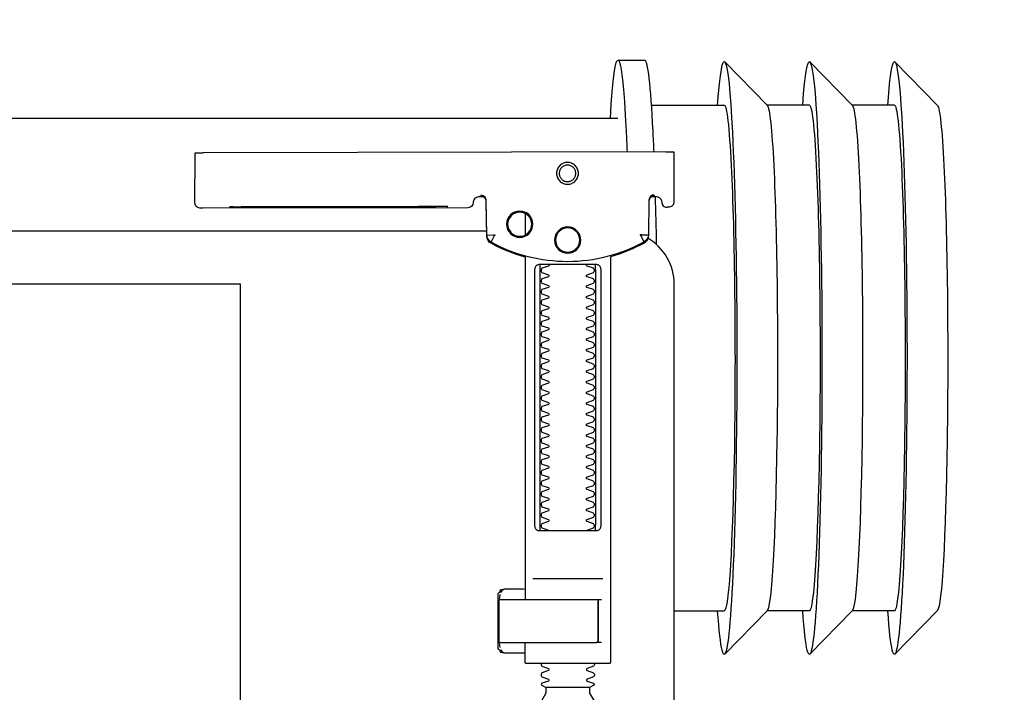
# Model space of a CAD drawing. Header units: millimetres. Extents: x 42924 to 92944, y -369470 to -179866.
# Tile 217 of 256: x 61087 to 61105, y -184048 to -184035. Entities that reach past the tile are written whole.
import ezdxf

# ---------------------------------------------------------------- set-up
doc = ezdxf.new("R2010")
doc.units = ezdxf.units.MM
doc.layers.get('0').update_dxf_attribs({"color": 8})
doc.layers.add('!!_@ wypos sanit nd', color=8, linetype='Continuous', plot=False)
doc.layers.add('E_SAP_ZASIĘG', color=150, linetype='Continuous', plot=False)

# ---------------------------------------------------------------- blocks, each defined once
blk = doc.blocks.new('A$C4ebe9e89')
for points in [[(-0.24944, 0.17326), (-0.24147, 0.18145)], [(-0.24136, 0.17331), (-0.23341, 0.17331), (-0.22548, 0.18145)], [(-0.22538, 0.17331), (-0.21743, 0.17331), (-0.2095, 0.18145)], [(-0.18941, 0.18181), (-0.19441, 0.18181)], [(-0.19567, 0.17331), (-0.20939, 0.17331)], [(-0.18941, 0.17081), (-0.04454, 0.17081), (-0.04035, 0.17071), (-0.03616, 0.17042), (-0.032, 0.16993), (-0.02786, 0.16925), (-0.02376, 0.16837), (-0.0197, 0.16731), (-0.0157, 0.16606), (-0.01176, 0.16462), (-0.00789, 0.163), (-0.0041, 0.1612), (-0.0004, 0.15923), (0.0032, 0.15708), (0.00671, 0.15478), (0.0101, 0.1523), (0.01337, 0.14968)], [(-0.19839, 0.16455), (-0.11148, 0.16437)], [(-0.19593, 0.15629), (-0.19608, 0.15629), (-0.19638, 0.15629), (-0.19593, 0.1562), (-0.19577, 0.15614), (-0.19563, 0.15605), (-0.19551, 0.15594), (-0.1954, 0.15581), (-0.19532, 0.15567), (-0.19526, 0.15551), (-0.19523, 0.15535)], [(-0.16479, 0.14865), (-0.16466, 0.1552), (-0.16464, 0.15536), (-0.1646, 0.15551), (-0.16454, 0.15566), (-0.16445, 0.15579), (-0.16435, 0.15591), (-0.16422, 0.15601), (-0.16408, 0.15609), (-0.16394, 0.15614), (-0.16348, 0.15622), (-0.1638, 0.15623), (-0.16395, 0.15623)], [(-0.12195, 0.15427), (-0.15195, 0.15433)], [(-0.15195, 0.15423), (-0.12195, 0.15417)], [(-0.172, 0.15297), (-0.172, 0.14892)], [(0.16493, 0.14968), (-0.16477, 0.14968)], [(-0.172, 0.14497), (-0.172, 0.08036)], [(-0.1852, 0.14236), (-0.1852, 0.09436)], [(-0.1748, 0.09436), (-0.1748, 0.14236)], [(-0.11847, 0.04968), (-0.11847, 0.13968), (0.11153, 0.13968), (0.11153, 0.04968)], [(-0.17342, 0.08436), (-0.18658, 0.08436)], [(-0.172, 0.0823), (-0.17167, 0.08236), (-0.1682, 0.08236), (-0.16809, 0.08236), (-0.16798, 0.08234), (-0.16789, 0.08225), (-0.16779, 0.08224), (-0.16762, 0.08223), (-0.16752, 0.08223), (-0.16741, 0.08221), (-0.1673, 0.08214), (-0.16725, 0.082), (-0.16725, 0.08174), (-0.16711, 0.08172), (-0.16701, 0.08168), (-0.16693, 0.08162), (-0.16687, 0.08148), (-0.16687, 0.07124), (-0.16691, 0.07111), (-0.16701, 0.07103), (-0.16725, 0.07098), (-0.16725, 0.07071), (-0.16728, 0.07061), (-0.16735, 0.07054), (-0.16746, 0.0705), (-0.16762, 0.07049), (-0.16775, 0.07048), (-0.16789, 0.07046), (-0.16797, 0.07039), (-0.16807, 0.07036), (-0.1682, 0.07036), (-0.17167, 0.07036), (-0.172, 0.07041)], [(-0.16829, 0.08235), (-0.16772, 0.08221), (-0.16738, 0.08176)], [(-0.18633, 0.08036), (-0.17526, 0.08036), (-0.17367, 0.08036)], [(-0.16723, 0.08135), (-0.16714, 0.08082), (-0.16713, 0.08055)], [(-0.24944, 0.07835), (-0.24147, 0.07016)], [(-0.24136, 0.07831), (-0.23341, 0.07831), (-0.22548, 0.07016)], [(-0.22538, 0.07831), (-0.21743, 0.07831), (-0.2095, 0.07016)], [(-0.2, 0.07831), (-0.20939, 0.07831)], [(-0.18633, 0.07236), (-0.1855, 0.07236), (-0.18567, 0.07246), (-0.1857, 0.07256)], [(-0.16713, 0.07216), (-0.16714, 0.0719), (-0.16723, 0.07137)], [(-0.16738, 0.07096), (-0.16772, 0.07051), (-0.16829, 0.07036)], [(-0.1841, 0.06388), (-0.1759, 0.06388)]]:
    blk.add_lwpolyline(points)
for points in [[(-0.19989, 0.16454), (-0.19995, 0.15554, 0.009369), (-0.19993, 0.15511), (-0.19991, 0.15494), (-0.19986, 0.15477), (-0.19978, 0.15461), (-0.19968, 0.15447), (-0.19955, 0.15435), (-0.1994, 0.15426), (-0.19924, 0.15419), (-0.19907, 0.15415), (-0.19895, 0.15414), (-0.1988, 0.15414)], [(-0.16412, 0.15607), (-0.16324, 0.15607), (-0.16303, 0.15604), (-0.16282, 0.15598), (-0.16264, 0.15587), (-0.16249, 0.15572), (-0.16236, 0.15555), (-0.16228, 0.15535), (-0.16224, 0.15515, 0.002299), (-0.16224, 0.15503, 0.40455), (-0.16124, 0.15406), (-0.11145, 0.15396), (-0.11127, 0.15396), (-0.11111, 0.15396), (-0.11099, 0.15396), (-0.11083, 0.15397), (-0.11065, 0.15401), (-0.11048, 0.15408), (-0.11033, 0.15418), (-0.1102, 0.1543), (-0.11009, 0.15445), (-0.11001, 0.15461), (-0.10996, 0.15479), (-0.10995, 0.15497), (-0.10997, 0.16396), (-0.10998, 0.16435)], [(-0.19576, 0.15613), (-0.19665, 0.15613, 0.282591), (-0.19753, 0.15558), (-0.19757, 0.15549), (-0.19761, 0.15538), (-0.19763, 0.15529), (-0.19764, 0.15514, -0.415352), (-0.19864, 0.15414)], [(-0.19623, 0.15644), (-0.19587, 0.15638), (-0.19555, 0.15617), (-0.19533, 0.15585), (-0.19523, 0.1555), (-0.19513, 0.14894), (-0.19513, 0.14888, 0.265347), (-0.19435, 0.14762, 0.125711), (-0.17997, 0.14391, 0.125711), (-0.16558, 0.14756, 0.26954), (-0.16479, 0.14885), (-0.16467, 0.1554), (-0.16464, 0.15562), (-0.16456, 0.15583), (-0.16444, 0.15601), (-0.16428, 0.15617), (-0.16409, 0.15628), (-0.16388, 0.15635), (-0.16368, 0.15638)], [(-0.15993, 0.04968), (-0.17248, 0.04968, 0.405519), (-0.172, 0.05018), (-0.172, 0.05088, 0.414214), (-0.1725, 0.05138), (-0.1875, 0.05138, 0.414214), (-0.188, 0.05088), (-0.188, 0.05018, 0.405519), (-0.18751, 0.04968), (-0.19, 0.04968, -0.414214), (-0.2, 0.05968), (-0.2, 0.13968, -0.266001), (-0.19506, 0.1483)], [(-0.19512, 0.14869), (-0.19511, 0.1485), (-0.19509, 0.1484), (-0.19506, 0.1483), (-0.19503, 0.1482), (-0.19498, 0.1481), (-0.19493, 0.148), (-0.19488, 0.14791), (-0.19482, 0.14782), (-0.19475, 0.14774), (-0.19467, 0.14766), (-0.1946, 0.14759), (-0.19451, 0.14753), (-0.19443, 0.14747), (-0.19434, 0.14742), (-0.19358, 0.14701), (-0.19281, 0.14663), (-0.19203, 0.14628), (-0.19124, 0.14594), (-0.19044, 0.14563), (-0.18964, 0.14534), (-0.18882, 0.14507), (-0.188, 0.14483), (-0.188, 0.06856, 0.414214), (-0.1878, 0.06836), (-0.17545, 0.06836), (-0.1722, 0.06836, 0.414214), (-0.172, 0.06856), (-0.172, 0.07236)], [(-0.172, 0.14478), (-0.17117, 0.14502), (-0.17034, 0.14528), (-0.16952, 0.14557), (-0.16871, 0.14588), (-0.16791, 0.14622), (-0.16712, 0.14657), (-0.16635, 0.14695), (-0.16558, 0.14736), (-0.16557, 0.14736, 0.269546), (-0.16479, 0.14865)], [(-0.18353, 0.09336, 0.182836), (-0.18364, 0.09345), (-0.18485, 0.09386, 0.050055), (-0.185, 0.09412), (-0.185, 0.0944, 0.050055), (-0.18485, 0.09466), (-0.18364, 0.09507, 0.719897), (-0.18364, 0.09545), (-0.18485, 0.09586, 0.050055), (-0.185, 0.09612), (-0.185, 0.0964, 0.050055), (-0.18485, 0.09666), (-0.18364, 0.09707, 0.719897), (-0.18364, 0.09745), (-0.18485, 0.09786, 0.050055), (-0.185, 0.09812), (-0.185, 0.0984, 0.050055), (-0.18485, 0.09866), (-0.18364, 0.09907, 0.719897), (-0.18364, 0.09945), (-0.18485, 0.09986, 0.050055), (-0.185, 0.10012), (-0.185, 0.1004, 0.050055), (-0.18485, 0.10066), (-0.18364, 0.10107, 0.719897), (-0.18364, 0.10145), (-0.18485, 0.10186, 0.050055), (-0.185, 0.10212), (-0.185, 0.1024, 0.050055), (-0.18485, 0.10266), (-0.18364, 0.10307, 0.719897), (-0.18364, 0.10345), (-0.18485, 0.10386, 0.050055), (-0.185, 0.10412), (-0.185, 0.1044, 0.050055), (-0.18485, 0.10466), (-0.18364, 0.10507, 0.719897), (-0.18364, 0.10545), (-0.18485, 0.10586, 0.050055), (-0.185, 0.10612), (-0.185, 0.1064, 0.050055), (-0.18485, 0.10666), (-0.18364, 0.10707, 0.719897), (-0.18364, 0.10745), (-0.18485, 0.10786, 0.050055), (-0.185, 0.10812), (-0.185, 0.1084, 0.050055), (-0.18485, 0.10866), (-0.18364, 0.10907, 0.719897), (-0.18364, 0.10945), (-0.18485, 0.10986, 0.050055), (-0.185, 0.11012), (-0.185, 0.1104, 0.050055), (-0.18485, 0.11066), (-0.18364, 0.11107, 0.719897), (-0.18364, 0.11145), (-0.18485, 0.11186, 0.050055), (-0.185, 0.11212), (-0.185, 0.1124, 0.050055), (-0.18485, 0.11266), (-0.18364, 0.11307, 0.719897), (-0.18364, 0.11345), (-0.18485, 0.11386, 0.050055), (-0.185, 0.11412), (-0.185, 0.1144, 0.050055), (-0.18485, 0.11466), (-0.18364, 0.11507, 0.719897), (-0.18364, 0.11545), (-0.18485, 0.11586, 0.050055), (-0.185, 0.11612), (-0.185, 0.1164, 0.050055), (-0.18485, 0.11666), (-0.18364, 0.11707, 0.719897), (-0.18364, 0.11745), (-0.18485, 0.11786, 0.050055), (-0.185, 0.11812), (-0.185, 0.1184, 0.050055), (-0.18485, 0.11866), (-0.18364, 0.11907, 0.719897), (-0.18364, 0.11945), (-0.18485, 0.11986, 0.050055), (-0.185, 0.12012), (-0.185, 0.1204, 0.050055), (-0.18485, 0.12066), (-0.18364, 0.12107, 0.719897), (-0.18364, 0.12145), (-0.18485, 0.12186, 0.050055), (-0.185, 0.12212), (-0.185, 0.1224, 0.050055), (-0.18485, 0.12266), (-0.18364, 0.12307, 0.719897), (-0.18364, 0.12345), (-0.18485, 0.12386, 0.050055), (-0.185, 0.12412), (-0.185, 0.1244, 0.050055), (-0.18485, 0.12466), (-0.18364, 0.12507, 0.719897), (-0.18364, 0.12545), (-0.18485, 0.12586, 0.050055), (-0.185, 0.12612), (-0.185, 0.1264, 0.050055), (-0.18485, 0.12666), (-0.18364, 0.12707, 0.719897), (-0.18364, 0.12745), (-0.18485, 0.12786, 0.050055), (-0.185, 0.12812), (-0.185, 0.1284, 0.050055), (-0.18485, 0.12866), (-0.18364, 0.12907, 0.719897), (-0.18364, 0.12945), (-0.18485, 0.12986, 0.050055), (-0.185, 0.13012), (-0.185, 0.1304, 0.050055), (-0.18485, 0.13066), (-0.18364, 0.13107, 0.719897), (-0.18364, 0.13145), (-0.18485, 0.13186, 0.050055), (-0.185, 0.13212), (-0.185, 0.1324, 0.050055), (-0.18485, 0.13266), (-0.18364, 0.13307, 0.719897), (-0.18364, 0.13345), (-0.18485, 0.13386, 0.050055), (-0.185, 0.13412), (-0.185, 0.1344, 0.050055), (-0.18485, 0.13466), (-0.18364, 0.13507, 0.719897), (-0.18364, 0.13545), (-0.18485, 0.13586, 0.050055), (-0.185, 0.13612), (-0.185, 0.1364, 0.050055), (-0.18485, 0.13666), (-0.18364, 0.13707, 0.719897), (-0.18364, 0.13745), (-0.18485, 0.13786, 0.050055), (-0.185, 0.13812), (-0.185, 0.1384, 0.050055), (-0.18485, 0.13866), (-0.18364, 0.13907, 0.719897), (-0.18364, 0.13945), (-0.18485, 0.13986, 0.050055), (-0.185, 0.14012), (-0.185, 0.1404, 0.050055), (-0.18485, 0.14066), (-0.18364, 0.14107, 0.719897), (-0.18364, 0.14145), (-0.18485, 0.14186, 0.050055), (-0.185, 0.14212), (-0.185, 0.1424, 0.050055), (-0.18485, 0.14266), (-0.18364, 0.14307, 0.474594), (-0.18353, 0.14336)], [(-0.17647, 0.14336, 0.474594), (-0.17636, 0.14307), (-0.17514, 0.14266, 0.050055), (-0.175, 0.1424), (-0.175, 0.14212, 0.050055), (-0.17514, 0.14186), (-0.17636, 0.14145, 0.719897), (-0.17636, 0.14107), (-0.17514, 0.14066, 0.050055), (-0.175, 0.1404), (-0.175, 0.14012, 0.050055), (-0.17514, 0.13986), (-0.17636, 0.13945, 0.719897), (-0.17636, 0.13907), (-0.17514, 0.13866, 0.050055), (-0.175, 0.1384), (-0.175, 0.13812, 0.050055), (-0.17514, 0.13786), (-0.17636, 0.13745, 0.719897), (-0.17636, 0.13707), (-0.17514, 0.13666, 0.050055), (-0.175, 0.1364), (-0.175, 0.13612, 0.050055), (-0.17514, 0.13586), (-0.17636, 0.13545, 0.719897), (-0.17636, 0.13507), (-0.17514, 0.13466, 0.050055), (-0.175, 0.1344), (-0.175, 0.13412, 0.050055), (-0.17514, 0.13386), (-0.17636, 0.13345, 0.719897), (-0.17636, 0.13307), (-0.17514, 0.13266, 0.050055), (-0.175, 0.1324), (-0.175, 0.13212, 0.050055), (-0.17514, 0.13186), (-0.17636, 0.13145, 0.719897), (-0.17636, 0.13107), (-0.17514, 0.13066, 0.050055), (-0.175, 0.1304), (-0.175, 0.13012, 0.050055), (-0.17514, 0.12986), (-0.17636, 0.12945, 0.719897), (-0.17636, 0.12907), (-0.17514, 0.12866, 0.050055), (-0.175, 0.1284), (-0.175, 0.12812, 0.050055), (-0.17514, 0.12786), (-0.17636, 0.12745, 0.719897), (-0.17636, 0.12707), (-0.17514, 0.12666, 0.050055), (-0.175, 0.1264), (-0.175, 0.12612, 0.050055), (-0.17514, 0.12586), (-0.17636, 0.12545, 0.719897), (-0.17636, 0.12507), (-0.17514, 0.12466, 0.050055), (-0.175, 0.1244), (-0.175, 0.12412, 0.050055), (-0.17514, 0.12386), (-0.17636, 0.12345, 0.719897), (-0.17636, 0.12307), (-0.17514, 0.12266, 0.050055), (-0.175, 0.1224), (-0.175, 0.12212, 0.050055), (-0.17514, 0.12186), (-0.17636, 0.12145, 0.719897), (-0.17636, 0.12107), (-0.17514, 0.12066, 0.050055), (-0.175, 0.1204), (-0.175, 0.12012, 0.050055), (-0.17514, 0.11986), (-0.17636, 0.11945, 0.719897), (-0.17636, 0.11907), (-0.17514, 0.11866, 0.050055), (-0.175, 0.1184), (-0.175, 0.11812, 0.050055), (-0.17514, 0.11786), (-0.17636, 0.11745, 0.719897), (-0.17636, 0.11707), (-0.17514, 0.11666, 0.050055), (-0.175, 0.1164), (-0.175, 0.11612, 0.050055), (-0.17514, 0.11586), (-0.17636, 0.11545, 0.719897), (-0.17636, 0.11507), (-0.17514, 0.11466, 0.050055), (-0.175, 0.1144), (-0.175, 0.11412, 0.050055), (-0.17514, 0.11386), (-0.17636, 0.11345, 0.719897), (-0.17636, 0.11307), (-0.17514, 0.11266, 0.050055), (-0.175, 0.1124), (-0.175, 0.11212, 0.050055), (-0.17514, 0.11186), (-0.17636, 0.11145, 0.719897), (-0.17636, 0.11107), (-0.17514, 0.11066, 0.050055), (-0.175, 0.1104), (-0.175, 0.11012, 0.050055), (-0.17514, 0.10986), (-0.17636, 0.10945, 0.719897), (-0.17636, 0.10907), (-0.17514, 0.10866, 0.050055), (-0.175, 0.1084), (-0.175, 0.10812, 0.050055), (-0.17514, 0.10786), (-0.17636, 0.10745, 0.719897), (-0.17636, 0.10707), (-0.17514, 0.10666, 0.050055), (-0.175, 0.1064), (-0.175, 0.10612, 0.050055), (-0.17514, 0.10586), (-0.17636, 0.10545, 0.719897), (-0.17636, 0.10507), (-0.17514, 0.10466, 0.050055), (-0.175, 0.1044), (-0.175, 0.10412, 0.050055), (-0.17514, 0.10386), (-0.17636, 0.10345, 0.719897), (-0.17636, 0.10307), (-0.17514, 0.10266, 0.050055), (-0.175, 0.1024), (-0.175, 0.10212, 0.050055), (-0.17514, 0.10186), (-0.17636, 0.10145, 0.719897), (-0.17636, 0.10107), (-0.17514, 0.10066, 0.050055), (-0.175, 0.1004), (-0.175, 0.10012, 0.050055), (-0.17514, 0.09986), (-0.17636, 0.09945, 0.719897), (-0.17636, 0.09907), (-0.17514, 0.09866, 0.050055), (-0.175, 0.0984), (-0.175, 0.09812, 0.050055), (-0.17514, 0.09786), (-0.17636, 0.09745, 0.719897), (-0.17636, 0.09707), (-0.17514, 0.09666, 0.050055), (-0.175, 0.0964), (-0.175, 0.09612, 0.050055), (-0.17514, 0.09586), (-0.17636, 0.09545, 0.719897), (-0.17636, 0.09507), (-0.17514, 0.09466, 0.050055), (-0.175, 0.0944), (-0.175, 0.09412, 0.050055), (-0.17514, 0.09386), (-0.17636, 0.09345, 0.182836), (-0.17647, 0.09336)], [(-0.1857, 0.08016), (-0.1857, 0.07256), (-0.1857, 0.08016), (-0.18567, 0.08026), (-0.18559, 0.08034), (-0.17695, 0.08036), (-0.16725, 0.08036, -0.414214), (-0.16705, 0.08016), (-0.16705, 0.07256, -0.414214), (-0.16725, 0.07236), (-0.18543, 0.07236), (-0.18553, 0.0724), (-0.18559, 0.07256)], [(-0.185, 0.06836), (-0.185, 0.06812, -0.050055), (-0.18485, 0.06786), (-0.18364, 0.06745, -0.719897), (-0.18364, 0.06707), (-0.18485, 0.06666, -0.050055), (-0.185, 0.0664), (-0.185, 0.06612, -0.050055), (-0.18485, 0.06586), (-0.18364, 0.06545, -0.719897), (-0.18364, 0.06507), (-0.18485, 0.06466, -0.050055), (-0.185, 0.0644), (-0.1841, 0.06388), (-0.1841, 0.06282), (-0.185, 0.06126), (-0.185, 0.05138)], [(-0.175, 0.06836), (-0.175, 0.06812, 0.050055), (-0.17514, 0.06786), (-0.17636, 0.06745, 0.719897), (-0.17636, 0.06707), (-0.17514, 0.06666, 0.050055), (-0.175, 0.0664), (-0.175, 0.06612, 0.050055), (-0.17514, 0.06586), (-0.17636, 0.06545, 0.719897), (-0.17636, 0.06507), (-0.17514, 0.06466, 0.050055), (-0.175, 0.0644), (-0.1759, 0.06388), (-0.1759, 0.06282), (-0.175, 0.06126), (-0.175, 0.05138)]]:
    blk.add_lwpolyline(points, format="xyb")
for points in [[(-0.17994, 0.16256), (-0.17974, 0.16255), (-0.17954, 0.16252), (-0.17934, 0.16247), (-0.17915, 0.1624), (-0.17897, 0.16231), (-0.1788, 0.16221), (-0.17864, 0.16209), (-0.17849, 0.16196), (-0.17836, 0.16181), (-0.17824, 0.16165), (-0.17813, 0.16147), (-0.17805, 0.16129), (-0.17798, 0.1611), (-0.17793, 0.16091), (-0.1779, 0.16071), (-0.17789, 0.16051), (-0.1779, 0.16031), (-0.17793, 0.16011), (-0.17798, 0.15991), (-0.17805, 0.15972), (-0.17814, 0.15954), (-0.17824, 0.15937), (-0.17836, 0.15921), (-0.1785, 0.15906), (-0.17865, 0.15893), (-0.17881, 0.15881), (-0.17898, 0.1587), (-0.17916, 0.15862), (-0.17935, 0.15855), (-0.17955, 0.1585), (-0.17975, 0.15847), (-0.17995, 0.15846), (-0.18015, 0.15847), (-0.18035, 0.1585), (-0.18054, 0.15855), (-0.18073, 0.15862), (-0.18091, 0.15871), (-0.18108, 0.15881), (-0.18124, 0.15893), (-0.18139, 0.15907), (-0.18153, 0.15922), (-0.18165, 0.15938), (-0.18175, 0.15955), (-0.18184, 0.15973), (-0.1819, 0.15992), (-0.18195, 0.16012), (-0.18198, 0.16031), (-0.18199, 0.16052), (-0.18198, 0.16072), (-0.18195, 0.16091), (-0.1819, 0.16111), (-0.18183, 0.1613), (-0.18175, 0.16148), (-0.18164, 0.16165), (-0.18152, 0.16181), (-0.18139, 0.16196), (-0.18124, 0.1621), (-0.18108, 0.16222), (-0.1809, 0.16232), (-0.18072, 0.1624), (-0.18053, 0.16247), (-0.18034, 0.16252), (-0.18014, 0.16255)], [(-0.17994, 0.16205), (-0.17979, 0.16205), (-0.17964, 0.16202), (-0.17949, 0.16199), (-0.17935, 0.16194), (-0.17921, 0.16187), (-0.17908, 0.16179), (-0.17896, 0.1617), (-0.17884, 0.1616), (-0.17874, 0.16149), (-0.17865, 0.16136), (-0.17857, 0.16123), (-0.17851, 0.1611), (-0.17846, 0.16095), (-0.17842, 0.1608), (-0.1784, 0.16065), (-0.17839, 0.1605), (-0.1784, 0.16035), (-0.17842, 0.1602), (-0.17846, 0.16005), (-0.17851, 0.15991), (-0.17858, 0.15977), (-0.17866, 0.15964), (-0.17875, 0.15952), (-0.17885, 0.15941), (-0.17896, 0.1593), (-0.17908, 0.15921), (-0.17921, 0.15914), (-0.17935, 0.15907), (-0.1795, 0.15902), (-0.17964, 0.15898), (-0.17979, 0.15896), (-0.17995, 0.15895), (-0.1801, 0.15896), (-0.18025, 0.15899), (-0.18039, 0.15902), (-0.18054, 0.15907), (-0.18067, 0.15914), (-0.18081, 0.15922), (-0.18093, 0.15931), (-0.18104, 0.15941), (-0.18114, 0.15952), (-0.18123, 0.15965), (-0.18131, 0.15978), (-0.18138, 0.15991), (-0.18143, 0.16006), (-0.18146, 0.16021), (-0.18148, 0.16036), (-0.18149, 0.16051), (-0.18148, 0.16066), (-0.18146, 0.16081), (-0.18142, 0.16096), (-0.18137, 0.1611), (-0.18131, 0.16124), (-0.18123, 0.16137), (-0.18114, 0.16149), (-0.18104, 0.1616), (-0.18092, 0.1617), (-0.1808, 0.1618), (-0.18067, 0.16187), (-0.18053, 0.16194), (-0.18039, 0.16199), (-0.18024, 0.16203), (-0.18009, 0.16205)], [(-0.17471, 0.14336), (-0.17462, 0.14336), (-0.17454, 0.14335), (-0.17445, 0.14333), (-0.17436, 0.14331), (-0.17428, 0.14327), (-0.1742, 0.14323), (-0.17413, 0.14318), (-0.17406, 0.14313), (-0.174, 0.14306), (-0.17394, 0.14299), (-0.17389, 0.1429), (-0.17384, 0.1428), (-0.1738, 0.1427), (-0.17378, 0.14259), (-0.17376, 0.14247), (-0.17375, 0.14236), (-0.17375, 0.09436), (-0.17376, 0.09424), (-0.17378, 0.09413), (-0.1738, 0.09402), (-0.17384, 0.09391), (-0.17389, 0.09382), (-0.17394, 0.09373), (-0.174, 0.09366), (-0.17406, 0.09359), (-0.17413, 0.09353), (-0.1742, 0.09349), (-0.17428, 0.09344), (-0.17436, 0.09341), (-0.17445, 0.09339), (-0.17454, 0.09337), (-0.17462, 0.09336), (-0.17471, 0.09336), (-0.18529, 0.09336), (-0.18538, 0.09336), (-0.18546, 0.09337), (-0.18555, 0.09339), (-0.18564, 0.09341), (-0.18572, 0.09344), (-0.1858, 0.09349), (-0.18587, 0.09353), (-0.18594, 0.09359), (-0.186, 0.09366), (-0.18606, 0.09373), (-0.18611, 0.09382), (-0.18616, 0.09391), (-0.1862, 0.09402), (-0.18622, 0.09413), (-0.18624, 0.09424), (-0.18624, 0.09436), (-0.18624, 0.14236), (-0.18624, 0.14247), (-0.18622, 0.14259), (-0.1862, 0.1427), (-0.18616, 0.1428), (-0.18611, 0.1429), (-0.18606, 0.14299), (-0.186, 0.14306), (-0.18594, 0.14313), (-0.18587, 0.14318), (-0.1858, 0.14323), (-0.18572, 0.14327), (-0.18564, 0.14331), (-0.18555, 0.14333), (-0.18546, 0.14335), (-0.18538, 0.14336), (-0.18529, 0.14336)]]:
    blk.add_lwpolyline(points, close=True)
for points in [[(-0.19435, 0.14766), (-0.19435, 0.14766), (-0.19435, 0.14766), (-0.19435, 0.14766), (-0.19435, 0.14766), (-0.19435, 0.14766), (-0.19434, 0.14766), (-0.19434, 0.14766), (-0.19434, 0.14766), (-0.19434, 0.14766), (-0.19434, 0.14766), (-0.19435, 0.14766), (-0.19435, 0.14766), (-0.19435, 0.14766), (-0.19435, 0.14766), (-0.19435, 0.14766), (-0.19435, 0.14766), (-0.19435, 0.14766), (-0.19435, 0.14766), (-0.19435, 0.14767), (-0.19435, 0.14767), (-0.19435, 0.14767), (-0.19435, 0.14767), (-0.19435, 0.14767), (-0.19435, 0.14767), (-0.19435, 0.14768), (-0.19434, 0.14768), (-0.19434, 0.14768), (-0.19434, 0.14769), (-0.19434, 0.14769), (-0.19433, 0.1477), (-0.19433, 0.1477), (-0.19433, 0.14771), (-0.19433, 0.14771), (-0.19433, 0.14772), (-0.19432, 0.14772), (-0.19432, 0.14773), (-0.19432, 0.14773), (-0.19431, 0.14774), (-0.19431, 0.14774), (-0.19431, 0.14775), (-0.1943, 0.14776), (-0.1943, 0.14776), (-0.1943, 0.14777), (-0.19429, 0.14778), (-0.19429, 0.14779), (-0.19428, 0.14779), (-0.19428, 0.1478), (-0.19428, 0.14781), (-0.19427, 0.14782), (-0.19427, 0.14783), (-0.19426, 0.14784), (-0.19426, 0.14784), (-0.19425, 0.14785), (-0.19425, 0.14786), (-0.19424, 0.14787), (-0.19424, 0.14788), (-0.19423, 0.14789), (-0.19423, 0.1479), (-0.19422, 0.14791), (-0.19421, 0.14792), (-0.19421, 0.14793), (-0.1942, 0.14794), (-0.1942, 0.14796), (-0.19419, 0.14797), (-0.19418, 0.14798), (-0.19418, 0.14799), (-0.19417, 0.148), (-0.19416, 0.14801), (-0.19416, 0.14803), (-0.19415, 0.14804), (-0.19414, 0.14806), (-0.19412, 0.14809), (-0.19411, 0.14812), (-0.19409, 0.14814), (-0.19408, 0.14817), (-0.19406, 0.1482), (-0.19405, 0.14823), (-0.19395, 0.14841), (-0.19393, 0.14844), (-0.19389, 0.14851), (-0.19388, 0.14854), (-0.19386, 0.14858), (-0.19384, 0.14861), (-0.19382, 0.14864), (-0.1938, 0.14868), (-0.19378, 0.14871), (-0.19376, 0.14875), (-0.19375, 0.14877), (-0.19375, 0.14878), (-0.19374, 0.14878), (-0.19373, 0.1488), (-0.19373, 0.14881), (-0.19372, 0.14882), (-0.19372, 0.14883), (-0.19371, 0.14884), (-0.19371, 0.14885), (-0.1937, 0.14885), (-0.1937, 0.14886), (-0.1937, 0.14886), (-0.1937, 0.14886), (-0.1937, 0.14887), (-0.1937, 0.14887), (-0.19369, 0.14888), (-0.19369, 0.14889), (-0.19369, 0.14889), (-0.19368, 0.1489), (-0.19368, 0.1489), (-0.19368, 0.1489), (-0.19368, 0.14891), (-0.19367, 0.14891), (-0.19367, 0.14892), (-0.19366, 0.14892), (-0.19366, 0.14892), (-0.19365, 0.14893), (-0.19365, 0.14893), (-0.19364, 0.14894), (-0.19364, 0.14894), (-0.19364, 0.14894), (-0.19363, 0.14895), (-0.19363, 0.14895), (-0.19363, 0.14896), (-0.19363, 0.14896), (-0.19363, 0.14896), (-0.19363, 0.14897), (-0.19363, 0.14897), (-0.19363, 0.14898), (-0.19363, 0.14898), (-0.19363, 0.14899), (-0.19363, 0.14899), (-0.19364, 0.14899), (-0.19364, 0.149), (-0.19364, 0.149), (-0.19364, 0.149), (-0.19365, 0.149), (-0.19365, 0.149), (-0.19365, 0.149), (-0.19365, 0.149), (-0.19365, 0.149), (-0.19365, 0.149), (-0.19366, 0.149), (-0.19366, 0.149), (-0.19366, 0.149), (-0.19366, 0.149), (-0.19366, 0.149), (-0.19367, 0.149), (-0.19367, 0.149), (-0.19367, 0.149), (-0.19367, 0.149), (-0.19368, 0.149), (-0.19368, 0.149), (-0.19368, 0.149), (-0.19369, 0.149), (-0.19369, 0.14899), (-0.1937, 0.14899), (-0.1937, 0.14899), (-0.1937, 0.14899), (-0.19371, 0.14899), (-0.19371, 0.14899), (-0.19371, 0.14899), (-0.19372, 0.14898), (-0.19372, 0.14898), (-0.19373, 0.14898), (-0.19373, 0.14898), (-0.19373, 0.14898), (-0.19374, 0.14898), (-0.19374, 0.14898), (-0.19375, 0.14898), (-0.19375, 0.14899), (-0.19376, 0.14899), (-0.19376, 0.14899), (-0.19376, 0.14899), (-0.19377, 0.14899), (-0.19377, 0.14899), (-0.19377, 0.14899), (-0.19378, 0.14899), (-0.19378, 0.14899), (-0.19378, 0.14899), (-0.19378, 0.14899), (-0.19378, 0.14899), (-0.19379, 0.14899), (-0.19379, 0.14899), (-0.19379, 0.14899), (-0.1938, 0.14899), (-0.1938, 0.14899), (-0.19381, 0.14899), (-0.19381, 0.14899), (-0.19382, 0.14899), (-0.19382, 0.14899), (-0.19383, 0.14899), (-0.19384, 0.14899), (-0.19385, 0.14899), (-0.19385, 0.14899), (-0.19386, 0.14899), (-0.19387, 0.14899), (-0.19388, 0.14899), (-0.19388, 0.14899), (-0.19389, 0.14898), (-0.1939, 0.14898), (-0.19391, 0.14898), (-0.19392, 0.14898), (-0.19397, 0.14898), (-0.19398, 0.14898), (-0.19399, 0.14898), (-0.194, 0.14898), (-0.19401, 0.14898), (-0.19402, 0.14898), (-0.19403, 0.14898), (-0.19404, 0.14898), (-0.19406, 0.14898), (-0.19407, 0.14898), (-0.19408, 0.14898), (-0.19409, 0.14898), (-0.1941, 0.14898), (-0.19411, 0.14898), (-0.19416, 0.14898), (-0.19419, 0.14898), (-0.19421, 0.14898), (-0.19424, 0.14898), (-0.19426, 0.14898), (-0.19428, 0.14898), (-0.19431, 0.14898), (-0.19433, 0.14898), (-0.19435, 0.14898), (-0.19438, 0.14897), (-0.19455, 0.14897), (-0.19457, 0.14897), (-0.19459, 0.14897), (-0.19461, 0.14897), (-0.19463, 0.14897), (-0.19464, 0.14897), (-0.19465, 0.14897), (-0.19466, 0.14897), (-0.19467, 0.14897), (-0.19468, 0.14897), (-0.19469, 0.14897), (-0.1947, 0.14897), (-0.19471, 0.14897), (-0.19472, 0.14897), (-0.19473, 0.14897), (-0.19473, 0.14897), (-0.19474, 0.14897), (-0.19475, 0.14897), (-0.19476, 0.14897), (-0.19477, 0.14897), (-0.19478, 0.14897), (-0.19479, 0.14897), (-0.19479, 0.14897), (-0.1948, 0.14897), (-0.19481, 0.14897), (-0.19482, 0.14896), (-0.19483, 0.14896), (-0.19483, 0.14896), (-0.19484, 0.14896), (-0.19485, 0.14896), (-0.19486, 0.14896), (-0.19486, 0.14896), (-0.19487, 0.14896), (-0.19488, 0.14896), (-0.19489, 0.14896), (-0.19489, 0.14896), (-0.1949, 0.14896), (-0.19491, 0.14896), (-0.19491, 0.14896), (-0.19492, 0.14896), (-0.19493, 0.14896), (-0.19493, 0.14896), (-0.19494, 0.14896), (-0.19495, 0.14896), (-0.19495, 0.14896), (-0.19496, 0.14896), (-0.19497, 0.14896), (-0.19498, 0.14896), (-0.19499, 0.14896), (-0.19499, 0.14896), (-0.195, 0.14896), (-0.19501, 0.14896), (-0.19501, 0.14896), (-0.19502, 0.14896), (-0.19502, 0.14896), (-0.19503, 0.14896), (-0.19503, 0.14896), (-0.19504, 0.14896), (-0.19504, 0.14896), (-0.19504, 0.14896), (-0.19505, 0.14896), (-0.19505, 0.14896), (-0.19506, 0.14896), (-0.19506, 0.14896), (-0.19506, 0.14896), (-0.19507, 0.14896), (-0.19507, 0.14896), (-0.19508, 0.14896), (-0.19508, 0.14896), (-0.19508, 0.14896), (-0.19509, 0.14896), (-0.19509, 0.14896), (-0.19509, 0.14896), (-0.1951, 0.14896), (-0.1951, 0.14896), (-0.1951, 0.14896), (-0.1951, 0.14896), (-0.19511, 0.14896), (-0.19511, 0.14896), (-0.19511, 0.14896), (-0.19511, 0.14896), (-0.19511, 0.14896), (-0.19512, 0.14896), (-0.19512, 0.14896), (-0.19512, 0.14896), (-0.19512, 0.14896), (-0.19512, 0.14896), (-0.19512, 0.14896), (-0.19512, 0.14895), (-0.19513, 0.14895), (-0.19513, 0.14895), (-0.19513, 0.14895), (-0.19513, 0.14895), (-0.19513, 0.14895), (-0.19513, 0.14895), (-0.19513, 0.14895), (-0.19513, 0.14895), (-0.19513, 0.14895), (-0.19513, 0.14895), (-0.19513, 0.14895), (-0.19513, 0.14895), (-0.19513, 0.14895), (-0.19513, 0.14895), (-0.19513, 0.14896), (-0.19513, 0.14896), (-0.19513, 0.14896), (-0.19513, 0.14896), (-0.19513, 0.14896), (-0.19513, 0.14896), (-0.19513, 0.14896), (-0.19513, 0.14896), (-0.19513, 0.14896), (-0.19513, 0.14896), (-0.19513, 0.14896), (-0.19513, 0.14896), (-0.19513, 0.14896), (-0.19513, 0.14896), (-0.19513, 0.14896), (-0.19513, 0.14895), (-0.19513, 0.14895, 0.269547)], [(-0.1648, 0.14889), (-0.16481, 0.14889), (-0.16484, 0.1489), (-0.16497, 0.1489), (-0.16603, 0.14893), (-0.16612, 0.14893), (-0.16616, 0.14893), (-0.1662, 0.14893), (-0.16623, 0.14894), (-0.16627, 0.14895), (-0.1663, 0.14893), (-0.1663, 0.1489), (-0.16627, 0.14888), (-0.16625, 0.14885), (-0.16623, 0.14881), (-0.16621, 0.14878), (-0.16619, 0.14875), (-0.16561, 0.14767), (-0.16559, 0.14763), (-0.16558, 0.1476, 0.269546)]]:
    blk.add_lwpolyline(points, format="xyb", close=True)
for centre, radius in [((-0.17096, 0.15095), 0.00247), ((-0.17096, 0.15095), 0.00227), ((-0.17997, 0.14797), 0.00247), ((-0.17997, 0.14797), 0.00227)]:
    blk.add_circle(centre, radius)
for centre, major_axis, ratio, start_param, end_param in [((-0.24136, 0.12581), (0, 0.0557), 0.04256, 5.733752, 6.988802), ((-0.22538, 0.12581), (0, 0.0557), 0.04256, 5.733752, 6.988802), ((-0.20939, 0.12581), (0, 0.0557), 0.04256, 5.733752, 6.988802), ((-0.18941, 0.12581), (0, 0.056), 0.04256, 5.645661, 6.988802), ((-0.19441, 0.12581), (0, 0.056), 0.04256, 0, 0.705617), ((-0.24936, 0.12581), (0, 0.0475), 0.04256, 0.043665, 0.705617), ((-0.24136, 0.12581), (0, 0.0475), 0.04256, 0, 0.705617), ((-0.23337, 0.12581), (0, 0.0475), 0.04256, 0.043665, 0.705617), ((-0.22538, 0.12581), (0, 0.0475), 0.04256, 0, 0.705617), ((-0.21738, 0.12581), (0, 0.0475), 0.04256, 0.043665, 0.705617), ((-0.20939, 0.12581), (0, 0.0475), 0.04256, 0, 0.705617), ((-0.19441, 0.12581), (0, 0.056), 0.04256, 0.705617, 0.806963), ((-0.18941, 0.12581), (0, 0.056), 0.04256, 0.705617, 0.807212), ((-0.24136, 0.12581), (0, 0.0557), 0.04256, 0.705617, 3.691026), ((-0.22538, 0.12581), (0, 0.0557), 0.04256, 0.705617, 3.691026), ((-0.20939, 0.12581), (0, 0.0557), 0.04256, 0.705617, 3.691026), ((-0.19839, 0.16453), (-0.0015, 0), 0.008726, 4.712674, 6.283151), ((-0.11148, 0.16436), (-0.0015, 0), 0.008726, 3.141878, 4.712682), ((-0.24936, 0.12581), (0, 0.0475), 0.04256, 0.705617, 3.097928), ((-0.24136, 0.12581), (0, 0.0475), 0.04256, 0.705617, 3.141593), ((-0.23337, 0.12581), (0, 0.0475), 0.04256, 0.705617, 3.097928), ((-0.22538, 0.12581), (0, 0.0475), 0.04256, 0.705617, 3.141593), ((-0.21738, 0.12581), (0, 0.0475), 0.04256, 0.705617, 3.097928), ((-0.20939, 0.12581), (0, 0.0475), 0.04256, 0.705617, 3.141593), ((-0.19663, 0.15713), (-0.000002, -0.001), 0.000289, 6.274459, 6.283185), ((-0.19441, 0.12581), (0, 0.056), 0.04256, 0.998527, 1.179108), ((-0.16324, 0.15707), (-0.000002, -0.001), 0.000289, 6.274459, 6.283185), ((-0.19879, 0.15514), (-0.000011, -0.001), 0.706875, 0, 0.012337), ((-0.19844, 0.15414), (-0.000501, 0.000001), 0.008726, 0.786107, 1.14947), ((-0.19864, 0.15514), (-0.000006, -0.001), 0.408573, 0, 0.00956), ((-0.15195, 0.15428), (0.0055, -0.00001), 0.008726, 1.571085, 4.712678), ((-0.12195, 0.15422), (0.0055, -0.00001), 0.008726, 4.712678, 7.854271), ((-0.19463, 0.14876), (-0.0005, -0.000008), 0.017454, 0, 0.000137), ((-0.16529, 0.14886), (0.0005, -0.00001), 0.000006, 6.282744, 6.283185), ((-0.1852, 0.14236), (0, 0.001), 0.000289, 4.712389, 6.283185), ((-0.1748, 0.14236), (0, -0.001), 0.000289, 1.570796, 3.141593), ((-0.1852, 0.09436), (0, -0.001), 0.000289, 0, 1.570796), ((-0.1748, 0.09436), (0, -0.001), 0.000289, 0, 1.570796), ((-0.16763, 0.08203), (0.000004, 0.0002), 0.133184, 0.00502, 0.005026), ((-0.16723, 0.08153), (0.000013, 0.0002), 0.223, 0.006306, 0.006351), ((-0.16763, 0.07069), (0.000004, -0.0002), 0.133184, 6.278107, 6.278112), ((-0.16723, 0.07118), (0.000013, -0.0002), 0.223, 6.276731, 6.276777)]:
    blk.add_ellipse(centre, major_axis=major_axis, ratio=ratio, start_param=start_param, end_param=end_param)

msp = doc.modelspace()

# ---------------------------------------------------------------- linework, layer by layer
at = {"layer": 'E_SAP_ZASIĘG'}
for centre in [(61589.69013, -184051.49546), (61459.23087, -184571.00094)]:
    msp.add_circle(centre, 600, dxfattribs=at)

# ---------------------------------------------------------------- block references
at = {"layer": '!!_@ wypos sanit nd', "xscale": -100, "yscale": 100, "zscale": 100}
msp.add_blockref('A$C4ebe9e89', (61079.07918, -184054.13485), dxfattribs=at)

doc.saveas('drawing.dxf')
